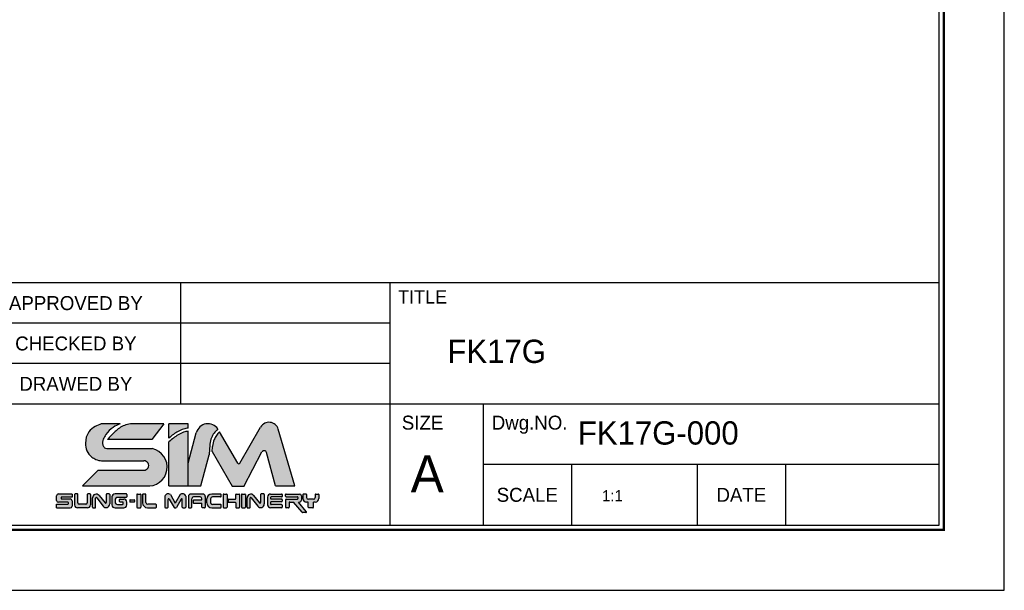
# Model space of a CAD drawing. Header units: millimetres. Extents: x -29 to 5648, y -387 to 3949.
# Tile 3 of 6: x 322 to 500, y 0 to 103. Entities that reach past the tile are written whole.
import ezdxf
from ezdxf.enums import TextEntityAlignment as Align

# ---------------------------------------------------------------- set-up
doc = ezdxf.new("R2010")
doc.units = ezdxf.units.MM
doc.layers.get('0').update_dxf_attribs({"linetype": 'CONTINUOUS'})
doc.layers.add('5', color=7, linetype='CONTINUOUS')
doc.layers.add('7', color=7, linetype='CONTINUOUS')

# ---------------------------------------------------------------- blocks, each defined once
blk = doc.blocks.new('란표제')
h = blk.add_hatch(color=8)
h.dxf.hatch_style = 1
edge = h.paths.add_edge_path()
edge.add_spline(control_points=[(275.0627256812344, 19.1589791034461), (275.0773552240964, 19.57794386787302), (275.1025993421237, 20.30089167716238), (275.3125840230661, 21.24983197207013), (275.7149129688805, 21.97049305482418), (276.082664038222, 22.32534979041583), (276.2775094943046, 22.51336344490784)], knot_values=[0, 0, 0, 0, 0.7435831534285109, 1.283095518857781, 1.707763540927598, 2.186317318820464, 2.186317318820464, 2.186317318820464, 2.186317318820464], degree=3, periodic=0)
edge.add_arc((274.8821637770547, 21.55989067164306), 1.690000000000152, 34.34572044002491, 164.999999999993)
edge.add_line((273.2497491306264, 21.99729485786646), (272.1147233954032, 17.76132114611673))
edge.add_line((272.1147233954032, 17.76132114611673), (272.1147233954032, 14.56964083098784))
edge.add_line((272.1147233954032, 14.56964083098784), (273.8922549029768, 14.56964083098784))
edge.add_line((273.8922549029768, 14.56964083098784), (275.0538491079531, 18.90476942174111))
edge.add_spline(control_points=[(275.0538491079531, 18.90476942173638), (275.0568079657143, 18.98950598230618), (275.0597668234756, 19.07424254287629), (275.0627256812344, 19.1589791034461)], knot_values=[2.186317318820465, 2.186317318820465, 2.186317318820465, 2.186317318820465, 2.336708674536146, 2.336708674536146, 2.336708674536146, 2.336708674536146], degree=3, periodic=0)
edge = h.paths.add_edge_path()
edge.add_arc((282.7153299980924, 19.15023052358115), 0.3379999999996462, 14.999999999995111, 152.0936797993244, ccw=False)
edge.add_line((283.0418129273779, 19.23771136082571), (284.2856565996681, 14.59562357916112))
edge.add_line((284.2856565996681, 14.59562357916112), (287.0312419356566, 14.59562357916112))
edge.add_line((287.0312419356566, 14.59562357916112), (284.698741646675, 22.48208966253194))
edge.add_arc((283.4022573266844, 22.0986416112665), 1.352000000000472, 16.47610349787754, 150.0000000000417)
edge.add_line((282.2313909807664, 22.77464161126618), (279.328189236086, 17.74614868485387))
edge.add_arc((279.1818309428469, 17.83064868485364), 0.1689999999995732, 210.0000000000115, 330.00000000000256, ccw=False)
edge.add_line((279.0354726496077, 17.74614868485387), (276.4997684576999, 22.13811717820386))
edge.add_spline(control_points=[(276.4997684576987, 22.13811717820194), (276.3465195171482, 21.96972988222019), (276.0439022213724, 21.63721921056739), (275.6848775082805, 20.95838757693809), (275.5056859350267, 20.21422517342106), (275.4438638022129, 19.68005989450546), (275.4178006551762, 19.4548650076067)], knot_values=[0, 0, 0, 0, 0.523800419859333, 1.034337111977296, 1.752334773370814, 2.275651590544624, 2.275651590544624, 2.275651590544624, 2.275651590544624], degree=3, periodic=0)
edge.add_arc((275.3365080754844, 19.30670119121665), 0.1690000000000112, 30.00000000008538, 61.24788174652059, ccw=False)
edge.add_line((275.4828663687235, 19.39120119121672), (278.275008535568, 14.55506909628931))
edge.add_line((278.275008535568, 14.55506909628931), (279.8991915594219, 14.55506909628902))
edge.add_line((279.8991915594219, 14.55506909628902), (282.4166346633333, 19.30842375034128))
h = blk.add_hatch(color=150)
h.dxf.hatch_style = 1
edge = h.paths.add_edge_path()
edge.add_spline(control_points=[(269.4313514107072, 21.23682854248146), (269.6359798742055, 21.41891288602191), (270.0327252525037, 21.7719484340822), (270.7280603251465, 22.18750380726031), (271.4106727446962, 22.51924857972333), (271.9007036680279, 22.60265436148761), (272.1147233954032, 22.63908161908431)], knot_values=[0, 0, 0, 0, 0.6304310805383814, 1.222315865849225, 1.865724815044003, 2.364625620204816, 2.364625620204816, 2.364625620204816, 2.364625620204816], degree=3, periodic=0)
edge.add_line((272.1147233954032, 22.63908161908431), (272.1147233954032, 23.23741673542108))
edge.add_line((272.1147233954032, 23.23741673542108), (269.4313514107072, 23.23741673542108))
edge.add_line((269.4313514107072, 23.23741673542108), (269.4313514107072, 21.23682854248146))
edge = h.paths.add_edge_path()
edge.add_spline(control_points=[(272.1147233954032, 22.22357291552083), (271.8960154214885, 22.17327034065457), (271.4034488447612, 22.0599806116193), (270.715909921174, 21.71275165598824), (270.0397629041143, 21.25956616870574), (269.6376071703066, 20.9094133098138), (269.4313514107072, 20.72982854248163)], knot_values=[0, 0, 0, 0, 0.5164407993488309, 1.163110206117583, 1.761888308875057, 2.392319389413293, 2.392319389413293, 2.392319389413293, 2.392319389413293], degree=3, periodic=0)
edge.add_line((269.4313514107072, 20.72982854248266), (269.4313514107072, 14.56964083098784))
edge.add_line((269.4313514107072, 14.56964083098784), (272.1147233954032, 14.56964083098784))
edge.add_line((272.1147233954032, 14.56964083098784), (272.1147233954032, 22.22357291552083))
edge = h.paths.add_edge_path()
edge.add_line((267.0830865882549, 19.76878435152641), (260.734030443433, 19.76878435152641))
edge.add_spline(control_points=[(260.7340304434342, 19.76878435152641), (260.6304282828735, 19.80046622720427), (260.3773761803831, 19.87785037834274), (260.0993263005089, 20.3834271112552), (260.187756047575, 21.0896081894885), (260.7314099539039, 21.92713840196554), (261.4878621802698, 22.76627762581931), (262.2797090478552, 23.09358528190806), (262.6276767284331, 23.23741673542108)], knot_values=[0, 0, 0, 0, 0.2433595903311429, 0.5944147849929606, 1.213183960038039, 1.789398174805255, 2.88702788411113, 3.747486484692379, 3.747486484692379, 3.747486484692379, 3.747486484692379], degree=3, periodic=0)
edge.add_line((262.6276767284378, 23.23741673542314), (259.9686972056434, 23.23741673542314))
edge.add_spline(control_points=[(259.9686972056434, 23.23741673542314), (259.6776716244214, 23.12786400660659), (259.0262061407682, 22.88262844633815), (258.0427933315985, 22.05524221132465), (257.6589013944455, 20.72241547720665), (257.8905376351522, 19.4262980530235), (258.4932930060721, 18.63992786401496), (259.0387723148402, 18.37393810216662), (259.2361936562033, 18.2776703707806)], knot_values=[0, 0, 0, 0, 0.550739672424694, 1.232839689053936, 2.19963066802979, 2.850121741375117, 3.513003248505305, 3.888995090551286, 3.888995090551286, 3.888995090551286, 3.888995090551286], degree=3, periodic=0)
edge.add_arc((260.0206695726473, 19.77456633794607), 1.689999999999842, 242.3423855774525, 270.0000000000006)
edge.add_line((260.0206695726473, 18.08456633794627), (265.933220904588, 18.08456633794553))
edge.add_arc((265.933220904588, 17.41949662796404), 0.6650697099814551, 270.18688939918, 90, ccw=False)
edge.add_line((265.9353902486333, 16.75443045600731), (259.548431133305, 16.75443045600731))
edge.add_line((259.548431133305, 16.75443045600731), (257.3636415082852, 14.56964083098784))
edge.add_line((257.3636415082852, 14.56964083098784), (266.2319154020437, 14.56964083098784))
edge.add_arc((266.5395411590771, 17.18852423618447), 2.636889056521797, 263.3004820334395, 78.10426637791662)
edge = h.paths.add_edge_path(flags=17)
edge.add_spline(control_points=[(264.0618412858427, 23.23741673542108), (263.7695622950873, 23.17538582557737), (262.9649864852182, 23.00462921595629), (261.8692366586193, 22.18236333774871), (261.1771816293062, 21.42409186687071), (260.8344419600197, 21.04855856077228)], knot_values=[0, 0, 0, 0, 0.6846043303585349, 1.884555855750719, 3.061918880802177, 3.061918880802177, 3.061918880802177, 3.061918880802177], degree=3, periodic=0)
edge.add_line((260.8344419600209, 21.04855856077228), (267.0300266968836, 21.04855856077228))
edge.add_line((267.0300266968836, 21.04855856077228), (268.7149674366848, 23.23741673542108))
edge.add_line((268.7149674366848, 23.23741673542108), (264.0618412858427, 23.23741673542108))
h = blk.add_hatch(color=150)
h.dxf.hatch_style = 1
h.paths.add_polyline_path([(255.8918496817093, 12.49001531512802, 0.4142135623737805), (255.6383496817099, 12.74351531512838), (254.4359279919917, 12.74351531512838, -0.4142135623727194), (254.3514279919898, 12.8280153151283), (254.3514279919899, 12.93313653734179, -0.4142135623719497), (254.4359279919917, 13.01763653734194), (255.8918496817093, 13.01763653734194), (255.8918496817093, 13.45026974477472), (253.9892572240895, 13.45026974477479, 0.4142135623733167), (253.7357572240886, 13.19676974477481), (253.7357572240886, 12.54712844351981, 0.4142135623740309), (253.9892572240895, 12.29362844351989), (255.3256614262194, 12.29362844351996, -0.4142135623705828), (255.4101614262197, 12.2091284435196), (255.4101614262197, 12.10882920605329, -0.4142135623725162), (255.3256614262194, 12.02432920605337), (253.7113647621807, 12.02432920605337), (253.7113647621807, 11.49943248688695), (255.6383496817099, 11.49943248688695, 0.4142135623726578), (255.8918496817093, 11.75293248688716)])
h.paths.add_polyline_path([(265.4913498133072, 13.34837791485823, 0.4142135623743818), (265.4068498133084, 13.43287791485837), (265.0227749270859, 13.43287791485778, 0.4142135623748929), (264.9382749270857, 13.34837791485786), (264.9382749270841, 11.60814308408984, 0.4142135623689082), (265.0227749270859, 11.52364308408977), (265.4068498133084, 11.52364308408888, 0.4142135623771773), (265.4913498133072, 11.6081430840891)])
h.paths.add_polyline_path([(269.3149947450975, 12.69271470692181, -0.7673269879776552), (269.4726738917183, 12.73496470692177), (270.1476377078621, 11.56589308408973, 0.2679491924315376), (270.2208168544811, 11.52364308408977), (270.3886929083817, 11.52364308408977, 0.2679491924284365), (270.4618720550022, 11.56589308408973), (271.136835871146, 12.73496470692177, -0.7673269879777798), (271.2945150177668, 12.69271470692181), (271.2945150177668, 11.60814308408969, 0.414213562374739), (271.3790150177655, 11.52364308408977), (271.6874683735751, 11.52364308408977, 0.4142135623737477), (271.7719683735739, 11.60814308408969), (271.7719683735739, 13.14150117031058, 0.5572135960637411), (270.9835726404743, 13.35275117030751), (270.3047548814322, 12.17700432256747), (269.6259371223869, 13.35275117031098, 0.5198906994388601), (268.8375413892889, 13.14150117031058), (268.8375413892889, 11.60814308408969, 0.4142135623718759), (268.9220413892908, 11.52364308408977), (269.2304947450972, 11.52364308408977, 0.4142135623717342), (269.3149947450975, 11.60814308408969)])
h = blk.add_hatch(color=251)
h.dxf.hatch_style = 1
h.paths.add_polyline_path([(264.6369999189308, 12.54995020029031, 0.4142135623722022), (264.552499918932, 12.63445020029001), (264.0281001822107, 12.63445020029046, 0.4142135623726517), (263.9436001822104, 12.54995020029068), (263.9436001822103, 12.39560813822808, 0.4142135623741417), (264.0281001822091, 12.31110813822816), (264.552499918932, 12.3111081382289, 0.4142135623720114), (264.6369999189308, 12.39560813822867)])
h.paths.add_polyline_path([(258.4601998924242, 11.92193248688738), (258.4601998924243, 13.36576974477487, 0.4142135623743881), (258.3756998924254, 13.45026974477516), (258.0906228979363, 13.45026974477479, 0.4142135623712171), (258.0061228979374, 13.36576974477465), (258.0061228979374, 12.18747393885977, -0.4142135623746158), (257.8371228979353, 12.01847393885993), (256.8846107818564, 12.01847393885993, -0.4142135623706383), (256.7156107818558, 12.18747393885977), (256.7156107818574, 13.36576974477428, 0.414213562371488), (256.6311107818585, 13.45026974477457), (256.3251870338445, 13.45026974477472, 0.4142135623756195), (256.2406870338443, 13.36576974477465), (256.2406870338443, 11.92193248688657, 0.4142135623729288), (256.6631870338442, 11.4994324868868), (258.0376998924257, 11.49943248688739, 0.4142135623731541)])
h.paths.add_polyline_path([(261.1488024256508, 12.0448363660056), (261.1488024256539, 13.36576974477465, 0.4142135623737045), (261.064302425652, 13.45026974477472), (260.7360734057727, 13.45026974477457, 0.4142135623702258), (260.6515734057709, 13.36576974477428), (260.6515734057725, 12.24481650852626, -0.7053166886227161), (260.5016056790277, 12.19139154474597), (259.6575188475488, 13.22574781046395, 0.7053166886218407), (258.757712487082, 12.90519802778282), (258.7577124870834, 11.58393248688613, 0.4142135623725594), (258.8422124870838, 11.49943248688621), (259.0973144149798, 11.49943248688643, 0.4142135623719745), (259.1818144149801, 11.58393248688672), (259.1818144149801, 12.87627755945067, -0.7182104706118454), (259.3335723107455, 12.92743052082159), (260.2382550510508, 11.73791859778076, 0.7182104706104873)])
h.paths.add_polyline_path([(263.5382578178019, 11.92193248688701), (263.5382578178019, 12.31768943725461, 0.4142135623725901), (263.1157578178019, 12.74018943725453), (262.6233206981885, 12.74018943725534, 0.4142135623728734), (262.5388206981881, 12.65568943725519), (262.5388206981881, 12.3999134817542, 0.4142135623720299), (262.6233206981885, 12.31541348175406), (262.9553217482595, 12.31541348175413, -0.4142135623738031), (263.0398217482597, 12.23091348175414), (263.0398217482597, 12.06617401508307, -0.4142135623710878), (262.9553217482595, 11.9816740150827), (262.2414599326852, 11.9816740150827, -0.4142135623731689), (261.903459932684, 12.31967401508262), (261.903459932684, 12.54779928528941, -0.4142135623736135), (262.325959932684, 12.97029928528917), (263.4537578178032, 12.9702992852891, 0.414213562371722), (263.5382578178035, 13.05479928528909), (263.5382578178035, 13.36576974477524, 0.4142135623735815), (263.4537578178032, 13.45026974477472), (261.8935343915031, 13.45026974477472, 0.414213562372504), (261.4710343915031, 13.02776974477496), (261.4710343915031, 11.92193248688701, 0.4142135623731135), (261.8935343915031, 11.49943248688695), (263.1157578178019, 11.49943248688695, 0.4142135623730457)])
h.paths.add_polyline_path([(267.686365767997, 11.92748730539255, 0.4142135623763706), (267.6018657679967, 12.01198730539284), (266.4686991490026, 12.01198730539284, -0.414213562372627), (266.2151991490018, 12.26548730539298), (266.2151991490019, 13.34837791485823, 0.4142135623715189), (266.1306991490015, 13.43287791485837), (265.8297345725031, 13.43287791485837, 0.4142135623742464), (265.7452345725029, 13.34837791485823), (265.7452345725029, 12.19964308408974, 0.4142135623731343), (266.4212345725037, 11.52364308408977), (267.6018657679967, 11.52364308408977, 0.4142135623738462), (267.686365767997, 11.60814308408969)])
h.paths.add_polyline_path([(272.6031511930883, 12.77084332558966, -0.4142135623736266), (272.8566511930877, 13.02434332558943), (273.7719485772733, 13.02434332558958, -0.4142135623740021), (274.0254485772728, 12.77084332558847), (274.0254485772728, 12.60578891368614), (272.8978494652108, 12.60578891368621, 0.4142135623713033), (272.8133494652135, 12.52128891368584), (272.8133494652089, 12.2275027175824, 0.4142135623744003), (272.8978494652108, 12.14300271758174), (274.0254485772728, 12.14300271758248), (274.0254485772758, 11.60814308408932, 0.414213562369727), (274.1099485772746, 11.52364308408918), (274.4089681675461, 11.5236430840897, 0.4142135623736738), (274.493468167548, 11.60814308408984), (274.493468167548, 13.09487791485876, 0.4142135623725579), (274.1554681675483, 13.43287791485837), (272.4765440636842, 13.43287791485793, 0.4142135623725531), (272.1385440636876, 13.09487791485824), (272.1385440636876, 11.60814308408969, 0.4142135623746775), (272.2230440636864, 11.52364308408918), (272.518651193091, 11.52364308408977, 0.4142135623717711), (272.6031511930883, 11.60814308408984)])
h.paths.add_polyline_path([(276.7035665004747, 11.89577780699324, 0.4142135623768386), (276.6190665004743, 11.98027780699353), (275.489626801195, 11.9802778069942, -0.4142135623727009), (275.2361268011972, 12.23377780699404), (275.2361268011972, 12.7733856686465, -0.4142135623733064), (275.489626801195, 13.02688566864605), (276.6190665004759, 13.02688566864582, 0.414213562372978), (276.7035665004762, 13.11138566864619), (276.7035665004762, 13.34837791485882, 0.4142135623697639), (276.6190665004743, 13.43287791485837), (275.4024355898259, 13.43287791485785, 0.4142135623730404), (274.7264355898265, 12.75687791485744), (274.7264355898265, 12.19964308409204, 0.4142135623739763), (275.4024355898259, 11.52364308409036), (276.6190665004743, 11.52364308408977, 0.4142135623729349), (276.7035665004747, 11.60814308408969)])
h.paths.add_polyline_path([(277.5403531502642, 13.34837791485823, 0.4142135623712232), (277.4558531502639, 13.43287791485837), (277.071778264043, 13.43287791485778, 0.4142135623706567), (276.9872782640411, 13.34837791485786), (276.9872782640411, 11.60814308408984, 0.4142135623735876), (277.0717782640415, 11.52364308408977), (277.4558531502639, 11.52364308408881, 0.4142135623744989), (277.5403531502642, 11.6081430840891)])
h.paths.add_polyline_path([(279.2992845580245, 13.34837791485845, 0.414213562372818), (279.2147845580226, 13.43287791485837), (278.8307096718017, 13.43287791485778, 0.4142135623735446), (278.7462096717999, 13.34837791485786), (278.7462096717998, 12.79193278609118, -0.4142135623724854), (278.6617096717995, 12.70743278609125), (277.7792291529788, 12.70743278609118, 0.4142135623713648), (277.6947291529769, 12.62293278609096), (277.6947291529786, 12.37646408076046, 0.4142135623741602), (277.7792291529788, 12.29196408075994), (278.6617096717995, 12.29196408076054, -0.4142135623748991), (278.7462096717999, 12.20746408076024), (278.7462096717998, 11.60814308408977, 0.4142135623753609), (278.8307096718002, 11.52364308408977), (279.2147845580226, 11.52364308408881, 0.4142135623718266), (279.2992845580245, 11.6081430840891)])
h.paths.add_polyline_path([(280.1012012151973, 13.34837791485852, 0.414213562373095), (280.0167012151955, 13.43287791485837), (279.6326263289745, 13.43287791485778, 0.4142135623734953), (279.5481263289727, 13.34837791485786), (279.5481263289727, 11.60814308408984, 0.414213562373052), (279.632626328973, 11.52364308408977), (280.0167012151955, 11.52364308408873, 0.4142135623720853), (280.1012012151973, 11.6081430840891)])
h.paths.add_polyline_path([(281.2413105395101, 13.2257478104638, 0.7053166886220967), (280.3415041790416, 12.90519802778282), (280.3415041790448, 11.58393248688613, 0.4142135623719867), (280.4260041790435, 11.49943248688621), (280.6811061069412, 11.49943248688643, 0.4142135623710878), (280.7656061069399, 11.58393248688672), (280.7656061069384, 12.87627755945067, -0.7182104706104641), (280.9173640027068, 12.92743052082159), (281.8220467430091, 11.73791859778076, 0.7182104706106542), (282.7325941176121, 12.0448363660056), (282.7325941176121, 13.36576974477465, 0.4142135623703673), (282.6480941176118, 13.45026974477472), (282.319865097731, 13.45026974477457, 0.4142135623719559), (282.2353650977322, 13.36576974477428), (282.2353650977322, 12.24481650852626, -0.7053166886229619), (282.0853973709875, 12.19139154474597)])
h.paths.add_polyline_path([(285.2465399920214, 13.34837791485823, 0.414213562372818), (285.1620399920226, 13.43287791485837), (283.6221923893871, 13.43287791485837, 0.414213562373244), (283.1996923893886, 13.01037791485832), (283.1996923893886, 11.94614308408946, 0.4142135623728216), (283.6221923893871, 11.52364308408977), (285.1620399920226, 11.52364308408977, 0.4142135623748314), (285.2465399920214, 11.60814308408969), (285.2465399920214, 11.88650074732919, 0.4142135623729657), (285.1620399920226, 11.97100074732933), (283.712613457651, 11.97100074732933, -0.4142135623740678), (283.6281134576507, 12.05550074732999), (283.6281134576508, 12.26963683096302, -0.4142135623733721), (283.7126134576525, 12.35413683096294), (285.1620399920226, 12.35413683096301, 0.4142135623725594), (285.2465399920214, 12.43863683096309), (285.2465399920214, 12.64687567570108, 0.4142135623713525), (285.1620399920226, 12.73137567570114), (283.7126134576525, 12.73137567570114, -0.4142135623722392), (283.6281134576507, 12.81587567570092), (283.6281134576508, 12.94159305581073, -0.4142135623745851), (283.712613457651, 13.02609305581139), (285.1620399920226, 13.02609305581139, 0.4142135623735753), (285.2465399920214, 13.11059305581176)])
h.paths.add_polyline_path([(287.9367704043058, 13.17937791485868, 0.4142135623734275), (287.6832704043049, 13.43287791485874), (285.7858523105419, 13.43287791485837, 0.4142135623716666), (285.7013523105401, 13.34837791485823), (285.70135231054, 13.13880807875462, 0.4142135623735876), (285.7858523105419, 13.05430807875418), (287.3438020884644, 13.0543080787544, -0.4142135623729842), (287.4283020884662, 12.96980807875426), (287.4283020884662, 12.78855795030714, -0.4142135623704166), (287.3438020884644, 12.70405795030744), (285.7858523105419, 12.70405795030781, 0.4142135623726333), (285.7013523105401, 12.61955795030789), (285.7013523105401, 11.60814308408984, 0.4142135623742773), (285.7858523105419, 11.52364308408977), (286.1203941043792, 11.52364308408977, 0.4142135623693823), (286.2048941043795, 11.60814308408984), (286.2048941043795, 12.23851556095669, -0.4142135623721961), (286.2893941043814, 12.32301556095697), (286.819905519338, 12.32301556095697), (288.0190716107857, 10.89390506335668, 0.2216946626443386), (288.0838023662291, 10.86372061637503), (288.5418862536, 10.86372061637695, 0.6370702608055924), (288.6066170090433, 11.00253616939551), (287.4986032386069, 12.32301556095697), (287.6832704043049, 12.32301556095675, 0.4142135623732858), (287.9367704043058, 12.57651556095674)])
h.paths.add_polyline_path([(290.3760742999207, 12.83001556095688), (290.3760742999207, 13.3483779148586, 0.4142135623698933), (290.2915742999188, 13.43287791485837), (289.9447103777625, 13.43287791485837, 0.4142135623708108), (289.8602103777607, 13.34837791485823), (289.8602103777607, 12.95755795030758, -0.4142135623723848), (289.6067103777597, 12.7040579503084), (288.89774458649, 12.70405795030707, -0.4142135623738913), (288.6442445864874, 12.95755795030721), (288.6442445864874, 13.34837791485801, 0.4142135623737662), (288.5597445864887, 13.43287791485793), (288.2128806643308, 13.43287791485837, 0.4142135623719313), (288.128380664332, 13.34837791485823), (288.128380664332, 12.83001556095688, 0.4142135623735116), (288.6353806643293, 12.32301556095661), (289.8690742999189, 12.32301556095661, 0.4142135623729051)])
h.paths.add_polyline_path([(289.60736216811, 12.32301556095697), (288.8774100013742, 12.32301556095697), (288.8774100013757, 11.60814308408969, 0.4142135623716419), (288.961910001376, 11.52364308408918), (289.5228621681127, 11.52364308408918, 0.41421356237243), (289.6073621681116, 11.60814308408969)])
for p, q in [((262.6276767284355, 23.23741673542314), (259.9686972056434, 23.23741673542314)), ((268.7149674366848, 23.23741673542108), (264.0618412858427, 23.23741673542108)), ((268.7149674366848, 23.23741673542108), (267.0300266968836, 21.04855856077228)), ((272.1147233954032, 23.23741673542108), (269.4313514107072, 23.23741673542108)), ((269.4313514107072, 21.23682854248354), (269.4313514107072, 23.23741673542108)), ((272.1147233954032, 22.63908161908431), (272.1147233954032, 23.23741673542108)), ((272.1147233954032, 14.56964083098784), (272.1147233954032, 22.22357291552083)), ((279.0354726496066, 17.74614868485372), (276.4997684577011, 22.13811717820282)), ((279.3281892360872, 17.74614868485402), (282.2313909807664, 22.77464161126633)), ((287.0312419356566, 14.59562357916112), (284.6987416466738, 22.48208966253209)), ((267.0300266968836, 21.04855856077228), (260.8344419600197, 21.04855856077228)), ((269.4313514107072, 14.56964083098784), (269.4313514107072, 20.72982854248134)), ((272.1147233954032, 17.76132114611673), (273.2497491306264, 21.99729485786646)), ((260.7340304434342, 19.76878435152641), (267.083086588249, 19.76878435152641)), ((275.4828663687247, 19.39120119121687), (278.275008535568, 14.55506909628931)), ((279.8658430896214, 14.49210159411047), (282.4166346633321, 19.30842375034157)), ((260.0206695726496, 18.08456633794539), (265.933220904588, 18.08456633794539)), ((273.8922549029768, 14.56964083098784), (275.0538491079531, 18.90476942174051)), ((284.2856565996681, 14.59562357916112), (283.0418129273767, 19.23771136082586)), ((259.548431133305, 16.75443045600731), (257.3636415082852, 14.56964083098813)), ((259.548431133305, 16.75443045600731), (265.9310515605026, 16.75443045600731)), ((257.3636415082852, 14.56964083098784), (266.2319154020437, 14.56964083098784)), ((269.4313514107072, 14.56964083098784), (272.1147233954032, 14.56964083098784)), ((272.1147233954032, 14.56964083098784), (273.8922549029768, 14.56964083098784)), ((278.275008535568, 14.55506909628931), (279.8658430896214, 14.55506909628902)), ((284.2856565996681, 14.59562357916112), (287.0312419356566, 14.59562357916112)), ((253.7357572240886, 12.54712844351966), (253.7357572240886, 13.19676974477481)), ((253.9892572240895, 13.45026974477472), (255.8918496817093, 13.45026974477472)), ((254.3514279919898, 12.93313653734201), (254.3514279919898, 12.8280153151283)), ((255.8918496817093, 13.01763653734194), (254.4359279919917, 13.01763653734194)), ((254.4359279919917, 12.74351531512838), (255.6383496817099, 12.74351531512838)), ((255.8918496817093, 13.41828104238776), (255.8918496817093, 13.01763653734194)), ((255.8918496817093, 12.49001531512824), (255.8918496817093, 11.75293248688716)), ((256.2406870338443, 13.36576974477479), (256.2406870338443, 11.92193248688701)), ((256.6311107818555, 13.45026974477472), (256.3251870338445, 13.45026974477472)), ((256.7156107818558, 12.18747393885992), (256.7156107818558, 13.36576974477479)), ((258.0061228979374, 13.36576974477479), (258.0061228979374, 12.18747393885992)), ((258.3756998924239, 13.45026974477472), (258.0906228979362, 13.45026974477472)), ((258.4601998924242, 13.36576974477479), (258.4601998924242, 11.92193248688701)), ((258.7577124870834, 11.58393248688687), (258.7577124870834, 12.90519802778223)), ((259.1818144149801, 11.58393248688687), (259.1818144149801, 12.87627755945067)), ((259.3335723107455, 12.92743052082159), (260.2382550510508, 11.73791859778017)), ((259.6575188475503, 13.22574781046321), (260.5016056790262, 12.1913915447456)), ((260.6515734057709, 13.36576974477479), (260.6515734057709, 12.24481650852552)), ((261.064302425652, 13.45026974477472), (260.7360734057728, 13.45026974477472)), ((261.1488024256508, 13.36576974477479), (261.1488024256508, 12.04483636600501)), ((261.4710343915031, 13.02776974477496), (261.4710343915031, 11.92193248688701)), ((263.4537578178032, 13.45026974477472), (261.8935343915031, 13.45026974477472)), ((261.903459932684, 12.54779928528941), (261.903459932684, 12.31967401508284)), ((263.4537578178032, 12.97029928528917), (262.325959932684, 12.97029928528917)), ((262.5388206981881, 12.39991348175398), (262.5388206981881, 12.65568943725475)), ((262.6233206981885, 12.74018943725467), (263.1157578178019, 12.74018943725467)), ((263.5382578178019, 13.36576974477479), (263.5382578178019, 13.05479928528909)), ((263.5382578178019, 13.36576974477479), (263.5382578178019, 13.05479928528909)), ((263.9436001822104, 12.54995020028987), (263.9436001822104, 12.39560813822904)), ((264.0281001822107, 12.63445020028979), (264.552499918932, 12.63445020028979)), ((264.6369999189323, 12.54995020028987), (264.6369999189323, 12.39560813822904)), ((264.9382749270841, 13.34837791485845), (264.9382749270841, 11.60814308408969)), ((265.0227749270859, 13.43287791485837), (265.4068498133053, 13.43287791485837)), ((265.4913498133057, 13.34837791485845), (265.4913498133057, 11.60814308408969)), ((265.7452345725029, 13.34837791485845), (265.7452345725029, 12.19964308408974)), ((266.1306991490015, 13.43287791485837), (265.8297345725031, 13.43287791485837)), ((266.2151991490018, 12.26548730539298), (266.2151991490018, 13.34837791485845)), ((268.8375413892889, 13.14150117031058), (268.8375413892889, 11.60814308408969)), ((269.3149947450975, 11.60814308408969), (269.3149947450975, 12.69271470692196)), ((269.4726738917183, 12.73496470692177), (270.1476377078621, 11.56589308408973)), ((269.6259371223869, 13.35275117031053), (270.3047548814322, 12.17700432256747)), ((270.9835726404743, 13.35275117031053), (270.3047548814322, 12.17700432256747)), ((271.136835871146, 12.73496470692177), (270.4618720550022, 11.56589308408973)), ((271.2945150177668, 11.60814308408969), (271.2945150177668, 12.69271470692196)), ((271.7719683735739, 13.14150117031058), (271.7719683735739, 11.60814308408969)), ((272.1385440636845, 13.09487791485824), (272.1385440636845, 11.60814308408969)), ((274.1554681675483, 13.43287791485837), (272.4765440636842, 13.43287791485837)), ((272.6031511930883, 11.60814308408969), (272.6031511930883, 12.77084332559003)), ((272.8133494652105, 12.52128891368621), (272.8133494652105, 12.2275027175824)), ((273.7719485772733, 13.02434332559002), (272.8566511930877, 13.02434332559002)), ((272.8978494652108, 12.60578891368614), (274.0254485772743, 12.60578891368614)), ((274.0254485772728, 12.60578891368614), (274.0254485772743, 12.77084332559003)), ((274.4934681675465, 13.09487791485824), (274.4934681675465, 11.60814308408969)), ((274.7264355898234, 12.19964308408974), (274.7264355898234, 12.7568779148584)), ((275.2361268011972, 12.77338566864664), (275.2361268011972, 12.23377780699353)), ((276.6190665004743, 13.43287791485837), (275.4024355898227, 13.43287791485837)), ((276.6190665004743, 13.02688566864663), (275.489626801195, 13.02688566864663)), ((276.7035665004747, 13.11138566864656), (276.7035665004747, 13.34837791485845)), ((276.9872782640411, 13.34837791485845), (276.9872782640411, 11.60814308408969)), ((277.0717782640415, 13.43287791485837), (277.4558531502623, 13.43287791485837)), ((277.5403531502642, 13.34837791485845), (277.5403531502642, 11.60814308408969)), ((277.6947291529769, 12.62293278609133), (277.6947291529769, 12.37646408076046)), ((277.7792291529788, 12.70743278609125), (278.6617096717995, 12.70743278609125)), ((278.7462096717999, 12.79193278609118), (278.7462096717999, 13.34837791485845)), ((278.8307096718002, 13.43287791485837), (279.2147845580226, 13.43287791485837)), ((279.2992845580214, 13.34837791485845), (279.2992845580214, 11.60814308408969)), ((279.5481263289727, 13.34837791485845), (279.5481263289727, 11.60814308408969)), ((279.632626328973, 13.43287791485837), (280.0167012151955, 13.43287791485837)), ((280.1012012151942, 13.34837791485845), (280.1012012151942, 11.60814308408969)), ((280.3415041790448, 11.58393248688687), (280.3415041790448, 12.90519802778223)), ((280.7656061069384, 11.58393248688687), (280.7656061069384, 12.87627755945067)), ((280.9173640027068, 12.92743052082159), (281.8220467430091, 11.73791859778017)), ((281.2413105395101, 13.22574781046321), (282.085397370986, 12.1913915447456)), ((282.2353650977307, 13.36576974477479), (282.2353650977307, 12.24481650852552)), ((282.6480941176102, 13.45026974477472), (282.319865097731, 13.45026974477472)), ((282.7325941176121, 13.36576974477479), (282.7325941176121, 12.04483636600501)), ((283.1996923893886, 13.01037791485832), (283.1996923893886, 11.94614308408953)), ((283.6221923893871, 13.43287791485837), (285.1620399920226, 13.43287791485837)), ((283.6281134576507, 12.94159305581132), (283.6281134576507, 12.81587567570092)), ((285.1620399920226, 13.02609305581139), (283.712613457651, 13.02609305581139)), ((285.1620399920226, 12.73137567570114), (283.7126134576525, 12.73137567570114)), ((285.2465399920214, 13.34837791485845), (285.2465399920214, 13.11059305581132)), ((285.2465399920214, 12.64687567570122), (285.2465399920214, 12.43863683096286)), ((285.7013523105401, 13.13880807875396), (285.7013523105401, 13.34837791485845)), ((285.7013523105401, 12.61955795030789), (285.7013523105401, 11.60814308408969)), ((285.7858523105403, 13.43287791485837), (287.6832704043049, 13.43287791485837)), ((285.7858523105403, 13.05430807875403), (287.3438020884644, 13.05430807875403)), ((285.7858523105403, 12.70405795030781), (287.3438020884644, 12.70405795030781)), ((287.4283020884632, 12.96980807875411), (287.4283020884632, 12.78855795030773)), ((287.9367704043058, 13.17937791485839), (287.9367704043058, 12.57651556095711)), ((288.128380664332, 13.34837791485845), (288.128380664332, 12.83001556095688)), ((288.5597445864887, 13.43287791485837), (288.2128806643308, 13.43287791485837)), ((288.6442445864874, 13.34837791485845), (288.6442445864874, 12.95755795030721)), ((289.6067103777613, 12.70405795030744), (288.8977445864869, 12.70405795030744)), ((289.8602103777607, 13.34837791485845), (289.8602103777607, 12.95755795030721)), ((289.9447103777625, 13.43287791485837), (290.2915742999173, 13.43287791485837)), ((290.3760742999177, 13.34837791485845), (290.3760742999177, 12.83001556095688)), ((253.7113647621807, 11.49943248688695), (253.7113647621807, 12.02432920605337)), ((253.7113647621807, 12.02432920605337), (255.3256614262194, 12.02432920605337)), ((253.7113647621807, 11.49943248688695), (255.6383496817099, 11.49943248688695)), ((255.3256614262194, 12.29362844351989), (253.9892572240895, 12.29362844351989)), ((255.4101614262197, 12.10882920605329), (255.4101614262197, 12.20912844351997)), ((258.0376998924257, 11.49943248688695), (256.6631870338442, 11.49943248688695)), ((257.8371228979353, 12.01847393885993), (256.8846107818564, 12.01847393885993)), ((258.8422124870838, 11.49943248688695), (259.0973144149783, 11.49943248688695)), ((261.8935343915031, 11.49943248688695), (263.1157578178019, 11.49943248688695)), ((262.2414599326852, 11.9816740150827), (262.9553217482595, 11.9816740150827)), ((262.9553217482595, 12.31541348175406), (262.6233206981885, 12.31541348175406)), ((263.0398217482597, 12.06617401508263), (263.0398217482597, 12.23091348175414)), ((263.5382578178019, 11.92193248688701), (263.5382578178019, 12.31768943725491)), ((264.552499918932, 12.31110813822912), (264.0281001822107, 12.31110813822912)), ((265.0227749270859, 11.52364308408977), (265.4068498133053, 11.52364308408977)), ((266.4212345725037, 11.52364308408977), (267.6018657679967, 11.52364308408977)), ((267.6018657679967, 12.01198730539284), (266.4686991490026, 12.01198730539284)), ((267.686365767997, 11.60814308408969), (267.686365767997, 11.92748730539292)), ((268.9220413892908, 11.52364308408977), (269.2304947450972, 11.52364308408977)), ((270.2208168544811, 11.52364308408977), (270.3886929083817, 11.52364308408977)), ((271.3790150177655, 11.52364308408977), (271.6874683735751, 11.52364308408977)), ((272.2230440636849, 11.52364308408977), (272.518651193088, 11.52364308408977)), ((272.8978494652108, 12.14300271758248), (274.0254485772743, 12.14300271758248)), ((274.0254485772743, 11.60814308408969), (274.0254485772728, 12.14300271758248)), ((274.4089681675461, 11.52364308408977), (274.1099485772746, 11.52364308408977)), ((275.4024355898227, 11.52364308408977), (276.6190665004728, 11.52364308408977)), ((276.6190665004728, 11.98027780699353), (275.489626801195, 11.98027780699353)), ((276.7035665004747, 11.60814308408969), (276.7035665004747, 11.89577780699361)), ((277.0717782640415, 11.52364308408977), (277.4558531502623, 11.52364308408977)), ((277.7792291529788, 12.29196408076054), (278.6617096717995, 12.29196408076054)), ((278.7462096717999, 12.20746408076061), (278.7462096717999, 11.60814308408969)), ((278.8307096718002, 11.52364308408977), (279.2147845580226, 11.52364308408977)), ((279.632626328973, 11.52364308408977), (280.0167012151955, 11.52364308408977)), ((280.4260041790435, 11.49943248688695), (280.681106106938, 11.49943248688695)), ((285.1620399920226, 11.52364308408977), (283.6221923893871, 11.52364308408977)), ((283.6281134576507, 12.26963683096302), (283.6281134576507, 12.05550074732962)), ((285.1620399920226, 12.35413683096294), (283.7126134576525, 12.35413683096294)), ((285.1620399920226, 11.97100074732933), (283.712613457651, 11.97100074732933)), ((285.2465399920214, 11.88650074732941), (285.2465399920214, 11.60814308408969)), ((286.1203941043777, 11.52364308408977), (285.7858523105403, 11.52364308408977)), ((286.2048941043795, 12.23851556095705), (286.2048941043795, 11.60814308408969)), ((286.2893941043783, 12.32301556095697), (286.819905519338, 12.32301556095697)), ((288.0190716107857, 10.89390506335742), (286.819905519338, 12.32301556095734)), ((287.4986032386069, 12.32301556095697), (287.6832704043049, 12.32301556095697)), ((288.6066170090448, 11.00253616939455), (287.4986032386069, 12.32301556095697)), ((288.8774100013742, 12.32301556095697), (288.6353806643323, 12.32301556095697)), ((288.8774100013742, 11.60814308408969), (288.8774100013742, 12.32301556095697)), ((289.5228621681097, 11.52364308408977), (288.961910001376, 11.52364308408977)), ((289.8690742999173, 12.32301556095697), (289.60736216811, 12.32301556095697)), ((289.60736216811, 11.60814308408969), (289.60736216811, 12.32301556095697)), ((288.5418862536, 10.86372061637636), (288.0838023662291, 10.86372061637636))]:
    blk.add_line(p, q)
for centre, radius, start, end in [((283.4022573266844, 22.09864161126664), 1.352, 16.476103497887, 149.9999999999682), ((274.8821637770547, 21.55989067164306), 1.69, 34.34572044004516, 165.0000000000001), ((266.5395411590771, 17.18852423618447), 2.636889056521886, 263.300482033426, 78.10426637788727), ((275.3365080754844, 19.30670119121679), 0.169, 30.00000000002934, 61.24788175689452), ((282.7153299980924, 19.150230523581), 0.338, 14.99999999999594, 152.0936797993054), ((260.0206695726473, 19.77456633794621), 1.69, 242.3423855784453, 270), ((265.933220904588, 17.41949662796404), 0.665069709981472, 269.8131105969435, 90), ((279.1818309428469, 17.8306486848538), 0.169, 210.0000000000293, 329.9999999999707), ((253.9892572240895, 13.19676974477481), 0.2535, 90, 180), ((253.9892572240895, 12.54712844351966), 0.2535, 180, 270), ((254.4359279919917, 12.93313653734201), 0.0845, 90, 180), ((254.4359279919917, 12.8280153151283), 0.0845, 180, 270), ((255.6383496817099, 12.49001531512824), 0.2535, 0, 90), ((256.3251870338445, 13.36576974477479), 0.0845, 90, 180), ((256.6311107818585, 13.36576974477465), 0.0845, 0, 90.00000000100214), ((258.0906228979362, 13.36576974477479), 0.0845, 90, 180), ((258.3756998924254, 13.36576974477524), 0.0845, 0, 90.00000000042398), ((259.2647124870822, 12.90519802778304), 0.507, 39.21617813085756, 180), ((259.2663144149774, 12.87627755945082), 0.0845, 37.25478689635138, 180), ((260.7360734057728, 13.36576974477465), 0.0845, 90.00000000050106, 180), ((261.064302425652, 13.36576974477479), 0.0845, 0, 90.00000000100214), ((261.8935343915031, 13.02776974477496), 0.4225, 90, 180), ((262.325959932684, 12.54779928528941), 0.4225, 90, 180), ((262.6233206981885, 12.65568943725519), 0.0845, 90, 180), ((262.6233206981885, 12.39991348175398), 0.0845, 180, 270), ((263.1157578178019, 12.31768943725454), 0.4225, 0, 90), ((263.4537578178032, 13.36576974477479), 0.0845, 0, 90.00000000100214), ((263.4537578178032, 13.05479928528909), 0.0845, 269.9999999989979, 0), ((264.0281001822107, 12.54995020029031), 0.0845, 90, 180), ((264.0281001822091, 12.39560813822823), 0.0845, 180, 270.000000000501), ((264.552499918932, 12.54995020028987), 0.0845, 0, 90), ((264.552499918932, 12.39560813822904), 0.0845, 270, 0), ((265.0227749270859, 13.34837791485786), 0.0845, 90.00000000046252, 180), ((265.4068498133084, 13.34837791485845), 0.0845, 0, 90.00000000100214), ((265.8297345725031, 13.34837791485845), 0.0845, 90, 180), ((266.1306991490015, 13.34837791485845), 0.0845, 0, 90), ((269.3058663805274, 12.97047997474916), 0.4985745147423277, 50.06099622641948, 159.9390037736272), ((269.3994947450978, 12.69271470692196), 0.0845, 30.00000000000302, 180), ((271.3124187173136, 13.00322997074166), 0.4799008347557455, 16.74570727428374, 133.2542927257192), ((271.210015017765, 12.69271470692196), 0.0845, 0, 149.999999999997), ((272.4765440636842, 13.09487791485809), 0.338, 90.00000000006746, 180), ((272.8566511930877, 12.77084332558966), 0.2535, 90, 180), ((272.8978494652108, 12.52128891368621), 0.0845, 90.00000000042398, 180), ((273.7719485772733, 12.77084332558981), 0.2535, 0, 89.9999999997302), ((274.1554681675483, 13.09487791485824), 0.338, 0, 90.00000000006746), ((275.4024355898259, 12.75687791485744), 0.676, 90.00000000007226, 180), ((275.489626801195, 12.77338566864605), 0.2535, 90, 180), ((276.6190665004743, 13.34837791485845), 0.0845, 0, 90.00000000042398), ((276.6190665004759, 13.11138566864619), 0.0845, 269.9999999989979, 0), ((277.071778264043, 13.34837791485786), 0.0845, 90.00000000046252, 180), ((277.4558531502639, 13.34837791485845), 0.0845, 0, 90.00000000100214), ((277.7792291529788, 12.62293278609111), 0.0845, 90, 180), ((278.6617096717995, 12.79193278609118), 0.0845, 270, 0), ((278.8307096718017, 13.34837791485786), 0.0845, 90.00000000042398, 180), ((279.2147845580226, 13.34837791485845), 0.0845, 0, 90.00000000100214), ((279.6326263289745, 13.34837791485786), 0.0845, 90.00000000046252, 180), ((280.0167012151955, 13.34837791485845), 0.0845, 0, 90.00000000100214), ((280.848504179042, 12.90519802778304), 0.507, 39.21617813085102, 180), ((280.8501061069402, 12.87627755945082), 0.0845, 37.25478689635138, 180), ((282.319865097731, 13.36576974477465), 0.0845, 90.00000000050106, 180), ((282.6480941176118, 13.36576974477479), 0.0845, 0, 90.00000000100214), ((283.6221923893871, 13.01037791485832), 0.4225, 90, 180), ((283.712613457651, 12.94159305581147), 0.0845, 90, 180), ((283.7126134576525, 12.81587567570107), 0.0845, 180, 270), ((285.1620399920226, 13.34837791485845), 0.0845, 0, 90), ((285.1620399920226, 13.11059305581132), 0.0845, 270, 0), ((285.1620399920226, 12.64687567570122), 0.0845, 0, 90), ((285.1620399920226, 12.43863683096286), 0.0845, 270, 0), ((285.7858523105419, 13.34837791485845), 0.0845, 90.00000000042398, 180), ((285.7858523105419, 13.13880807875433), 0.0845, 180, 269.9999999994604), ((285.7858523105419, 12.61955795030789), 0.0845, 90.00000000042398, 180), ((287.3438020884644, 12.96980807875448), 0.0845, 0, 90.00000000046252), ((287.3438020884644, 12.78855795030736), 0.0845, 269.9999999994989, 0), ((287.6832704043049, 13.17937791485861), 0.2535, 0, 90), ((287.6832704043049, 12.57651556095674), 0.2535, 270, 0), ((288.2128806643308, 13.34837791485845), 0.0845, 90, 180), ((288.6353806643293, 12.83001556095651), 0.507, 180, 270.0000000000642), ((288.5597445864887, 13.34837791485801), 0.0845, 0, 90.00000000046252), ((288.89774458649, 12.95755795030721), 0.2535, 180, 269.9999999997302), ((289.6067103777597, 12.95755795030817), 0.2535, 270.0000000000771, 0), ((289.9447103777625, 13.34837791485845), 0.0845, 90.00000000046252, 180), ((289.8690742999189, 12.83001556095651), 0.507, 269.999999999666, 0), ((290.2915742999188, 13.34837791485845), 0.0845, 0, 90.0000000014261), ((255.3256614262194, 12.20912844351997), 0.0845, 0, 90), ((255.3256614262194, 12.10882920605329), 0.0845, 270, 0), ((255.6383496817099, 11.75293248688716), 0.2535, 270, 0), ((256.6631870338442, 11.92193248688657), 0.4225, 180, 269.9999999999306), ((256.8846107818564, 12.18747393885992), 0.169, 180, 270), ((257.8371228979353, 12.18747393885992), 0.169, 270, 0), ((258.0376998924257, 11.92193248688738), 0.4225, 270.0000000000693, 0), ((258.8422124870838, 11.58393248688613), 0.0845, 180, 270), ((259.0973144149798, 11.58393248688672), 0.0845, 269.9999999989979, 0), ((260.641802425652, 12.0448363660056), 0.507, 217.2547868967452, 0), ((260.5670734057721, 12.24481650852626), 0.0845, 219.2161781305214, 0), ((261.8935343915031, 11.92193248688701), 0.4225, 180, 269.9999999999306), ((262.2414599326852, 12.31967401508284), 0.338, 180, 270), ((262.9553217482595, 12.23091348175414), 0.0845, 0, 90), ((262.9553217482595, 12.06617401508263), 0.0845, 270, 0), ((263.1157578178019, 11.92193248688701), 0.4225, 270, 0), ((265.0227749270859, 11.60814308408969), 0.0845, 180, 270), ((265.4068498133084, 11.6081430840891), 0.0845, 269.9999999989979, 0), ((266.4212345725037, 12.19964308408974), 0.676, 180, 270), ((266.4686991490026, 12.26548730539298), 0.2535, 180, 270), ((267.6018657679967, 11.92748730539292), 0.0845, 0, 90), ((267.6018657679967, 11.60814308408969), 0.0845, 270, 0), ((268.9220413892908, 11.60814308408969), 0.0845, 180, 270), ((269.2304947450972, 11.60814308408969), 0.0845, 270, 0), ((270.2208168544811, 11.60814308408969), 0.0845, 210.000000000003, 270), ((270.3886929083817, 11.60814308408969), 0.0845, 270, 329.999999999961), ((271.3790150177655, 11.60814308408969), 0.0845, 180, 270), ((271.6874683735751, 11.60814308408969), 0.0845, 270, 0), ((272.2230440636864, 11.60814308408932), 0.0845, 180, 269.9999999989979), ((272.518651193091, 11.60814308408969), 0.0845, 269.9999999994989, 0), ((272.8978494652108, 12.22750271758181), 0.0845, 180, 270.0000000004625), ((274.1099485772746, 11.60814308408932), 0.0845, 180, 269.9999999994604), ((274.4089681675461, 11.60814308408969), 0.0845, 269.9999999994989, 0), ((275.4024355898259, 12.19964308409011), 0.676, 180, 269.9999999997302), ((275.489626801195, 12.23377780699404), 0.2535, 180, 270.0000000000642), ((276.6190665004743, 11.89577780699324), 0.0845, 0, 90.00000000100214), ((276.6190665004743, 11.60814308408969), 0.0845, 269.9999999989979, 0), ((277.0717782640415, 11.60814308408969), 0.0845, 180, 270), ((277.4558531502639, 11.6081430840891), 0.0845, 269.9999999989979, 0), ((277.7792291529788, 12.37646408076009), 0.0845, 180, 269.9999999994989), ((278.6617096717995, 12.20746408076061), 0.0845, 0, 90), ((278.8307096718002, 11.60814308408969), 0.0845, 180, 270), ((279.2147845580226, 11.6081430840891), 0.0845, 269.9999999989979, 0), ((279.632626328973, 11.60814308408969), 0.0845, 180, 270), ((280.0167012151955, 11.6081430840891), 0.0845, 269.9999999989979, 0), ((280.4260041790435, 11.58393248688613), 0.0845, 180, 270), ((280.6811061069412, 11.58393248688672), 0.0845, 269.9999999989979, 0), ((282.2255941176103, 12.0448363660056), 0.507, 217.2547868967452, 0), ((282.1508650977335, 12.24481650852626), 0.0845, 219.2161781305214, 0), ((283.6221923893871, 11.94614308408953), 0.4225, 180, 270), ((283.7126134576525, 12.26963683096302), 0.0845, 90, 180), ((283.712613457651, 12.05550074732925), 0.0845, 180, 270), ((285.1620399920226, 11.88650074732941), 0.0845, 0, 90), ((285.1620399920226, 11.60814308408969), 0.0845, 270, 0), ((285.7858523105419, 11.60814308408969), 0.0845, 180, 269.9999999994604), ((286.1203941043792, 11.60814308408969), 0.0845, 269.9999999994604, 0), ((286.2893941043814, 12.23851556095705), 0.0845, 90.00000000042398, 180), ((288.5418862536, 10.94822061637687), 0.0845, 270.0000000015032, 39.9999999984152), ((288.961910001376, 11.60814308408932), 0.0845, 180, 269.9999999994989), ((289.5228621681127, 11.60814308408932), 0.0845, 269.9999999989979, 0), ((288.0838023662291, 10.9482206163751), 0.0845, 219.9999999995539, 270)]:
    blk.add_arc(centre, radius, start, end)
for points, knots in [([(259.9686972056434, 23.23741673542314), (259.6776716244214, 23.12786400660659), (259.0262061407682, 22.88262844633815), (258.0427933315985, 22.05524221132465), (257.6589013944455, 20.72241547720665), (257.8905376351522, 19.4262980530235), (258.4932930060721, 18.63992786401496), (259.0387723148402, 18.37393810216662), (259.2361936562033, 18.2776703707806)], [0, 0, 0, 0, 0.550739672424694, 1.232839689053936, 2.19963066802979, 2.850121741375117, 3.513003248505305, 3.888995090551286, 3.888995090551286, 3.888995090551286, 3.888995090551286]), ([(276.2775094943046, 22.51336344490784), (276.082664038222, 22.32534979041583), (275.7149129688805, 21.97049305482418), (275.3125840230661, 21.24983197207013), (275.1025993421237, 20.30089167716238), (275.0773552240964, 19.57794386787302), (275.0627256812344, 19.1589791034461), (275.0597668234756, 19.07424254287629), (275.0568079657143, 18.98950598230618), (275.0538491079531, 18.90476942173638)], [0, 0, 0, 0, 0.4785537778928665, 0.9032217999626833, 1.442734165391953, 2.186317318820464, 2.186317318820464, 2.186317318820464, 2.336708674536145, 2.336708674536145, 2.336708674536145, 2.336708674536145])]:
    blk.add_open_spline(points, degree=3, knots=knots)
for points in [[(262.6276767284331, 23.23741673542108), (261.6238211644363, 22.74392770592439), (260.6199350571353, 21.72987177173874), (260.2478417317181, 21.07974476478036), (260.1970762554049, 20.27694833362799), (260.4428046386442, 19.89238008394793), (260.7340304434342, 19.76878435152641)], [(264.0618412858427, 23.23741673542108), (263.2021811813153, 23.00707150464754), (261.901585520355, 22.14576185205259), (260.8344419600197, 21.04855856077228)], [(272.1147233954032, 22.63908161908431), (271.4803696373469, 22.50402714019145), (270.7147936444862, 22.16711279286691), (270.0608781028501, 21.76159077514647), (269.4313514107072, 21.23682854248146)], [(272.1147233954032, 22.22357291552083), (271.4662268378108, 22.04980878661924), (270.7072224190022, 21.68836899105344), (270.0608781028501, 21.25459077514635), (269.4313514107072, 20.72982854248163)], [(276.4997684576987, 22.13811717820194), (276.0632815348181, 21.61547084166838), (275.7491499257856, 21.03082054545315), (275.5075690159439, 20.12922831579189), (275.4178006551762, 19.4548650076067)]]:
    blk.add_spline(points, degree=3)
at = {"layer": '7', "color": 0}
for p, q in [((386.1000000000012, 0), (386.1000000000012, 273)), ((0, 0), (386.1000000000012, 0))]:
    blk.add_line(p, q, dxfattribs=at)
at = {"layer": '7'}
for p, q in [((377.0000000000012, 42.9), (208.0000000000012, 42.9)), ((271.0500000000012, 42.9), (271.0500000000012, 26)), ((300.3000000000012, 42.9), (300.3000000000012, 9.100000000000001)), ((300.3000000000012, 37.26666666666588), (241.8000000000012, 37.26666666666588)), ((300.3000000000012, 31.63333333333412), (241.8000000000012, 31.63333333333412)), ((377.0000000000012, 26), (241.8000000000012, 26)), ((313.3000000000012, 26), (313.3000000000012, 9.100000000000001)), ((377.0000000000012, 17.55), (313.3000000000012, 17.55)), ((325.6500000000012, 17.55), (325.6500000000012, 9.100000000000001)), ((343.2000000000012, 17.55), (343.2000000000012, 9.100000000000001)), ((355.5500000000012, 17.55), (355.5500000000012, 9.100000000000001))]:
    blk.add_line(p, q, dxfattribs=at)
at = {"layer": '7', "const_width": 0.325}
blk.add_lwpolyline([(377.6500000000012, 8.450000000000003), (377.6500000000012, 264.55), (13, 264.55), (13, 8.450000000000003)], close=True, dxfattribs=at)
at = {"layer": '7'}
blk.add_lwpolyline([(377.0000000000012, 9.100000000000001), (377.0000000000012, 263.9), (13.65, 263.9), (13.65, 9.100000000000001)], close=True, dxfattribs=at)
for p in [(271.0500000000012, 37.26666666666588), (271.0500000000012, 31.63333333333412)]:
    blk.add_point(p, dxfattribs=at)
at = {"layer": '5', "ltscale": 0.5}
for tag, p, height in [('TITLE', (308.3154340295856, 31.72766610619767), 3.25), ('도번', (326.5355284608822, 20.33516254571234), 3.25), ('SCALE', (329.9154015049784, 12.41825216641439), 1.56), ('DATE', (360.1258917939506, 12.36472741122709), 1.56)]:
    blk.add_attdef(tag, p, '', height=height, dxfattribs=at)
at = {"layer": '7'}
for s, height, p in [('TITLE', 1.8772, (304.8500000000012, 40.95)), ('APPROVED BY', 1.95, (256.4250000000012, 40.08333333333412)), ('CHECKED BY', 1.95, (256.4250000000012, 34.45)), ('DRAWED BY', 1.95, (256.4250000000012, 28.81666666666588)), ('SIZE', 1.95, (304.8500000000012, 23.40000000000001)), ('Dwg.NO.', 1.95, (319.8000000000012, 23.40000000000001)), ('A', 5.2, (305.5000000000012, 16.25)), ('SCALE', 1.95, (319.4750000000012, 13.325)), ('DATE', 1.95, (349.3750000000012, 13.325))]:
    blk.add_text(s, height=height, dxfattribs=at).set_placement(p, align=Align.MIDDLE_CENTER)
for tag, p in [('필렛', (233.0250000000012, 14.16999999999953)), ('모따기', (233.0250000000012, 10.78999999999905))]:
    blk.add_attdef(tag, text='', height=1.495, dxfattribs=at).set_placement(p, align=Align.MIDDLE_LEFT)

msp = doc.modelspace()

# ---------------------------------------------------------------- block references
at = {"ltscale": 5}
ref = msp.add_blockref('란표제', (0, 0), dxfattribs=dict(at, xscale=1.2939264, yscale=1.2939264, zscale=1.2939264))
ref.add_attrib('TITLE', 'FK17G', (398.9374796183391, 41.05326478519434), dxfattribs={"layer": '5', "ltscale": 0.5, "height": 4.2052608})
ref.add_attrib('도번', 'FK17G-000', (422.5129408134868, 26.3122036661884), dxfattribs={"layer": '5', "ltscale": 0.5, "height": 4.2052608})
ref.add_attrib('SCALE', '1:1', (426.8862477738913, 16.06830431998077), dxfattribs={"layer": '5', "ltscale": 0.5, "height": 2.018525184})

doc.saveas('drawing.dxf')
